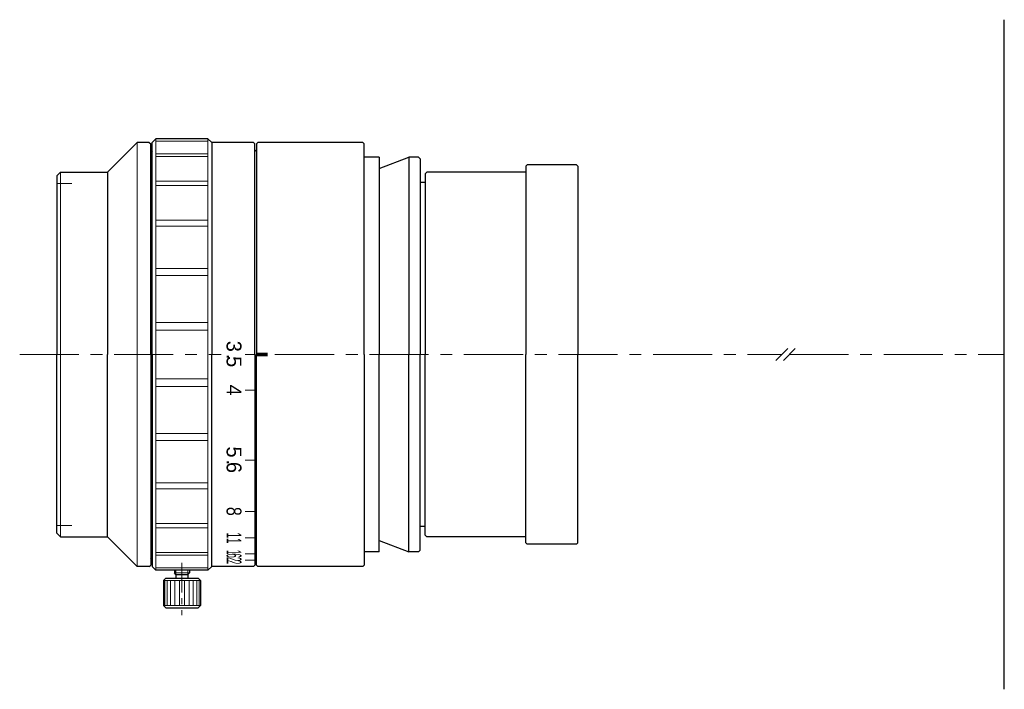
# Model space of a CAD drawing. Header units: millimetres. Extents: x 10 to 142, y 5 to 95.
import ezdxf
from ezdxf.enums import TextEntityAlignment as Align

# ---------------------------------------------------------------- set-up
doc = ezdxf.new("R2010")
doc.units = ezdxf.units.MM
doc.header["$LTSCALE"] = 0.25
doc.linetypes.add('CENTER', pattern=[50.8, 31.75, -6.35, 6.35, -6.35])
doc.layers.get('0').update_dxf_attribs({"lineweight": 30})
doc.layers.add('00_補助線', color=252, linetype='Continuous', lineweight=0, plot=False)
for name, color, linetype, lineweight in [('01_中心線', 1, 'CENTER', 20), ('03_寸法・文字', 50, 'Continuous', 20), ('iris＆image_circle', 7, 'Continuous', 30), ('画層1', 7, 'Continuous', 30)]:
    doc.layers.add(name, color=color, linetype=linetype, lineweight=lineweight)
doc.styles.add('VS Standard', font='txt', dxfattribs={"height": 3})

msp = doc.modelspace()

# ---------------------------------------------------------------- hatches: boundary and pattern name
at = {"layer": '03_寸法・文字'}
h = msp.add_hatch(color=256, dxfattribs=at)
h.dxf.hatch_style = 1
h.paths.add_polyline_path([(43.3, 50.25), (41.8, 50.25), (41.8, 49.75), (43.3, 49.75)])

# ---------------------------------------------------------------- linework, layer by layer
for p, q in [((111.61, 49.2), (113.22, 50.8)), ((114.22, 50.8), (112.61, 49.2))]:
    msp.add_line(p, q)
at = {"layer": '00_補助線'}
for p, q in [((17, 73), (15, 73)), ((17, 27), (15, 27))]:
    msp.add_line(p, q, dxfattribs=at)
at = {"layer": '01_中心線'}
for p, q in [((10, 50), (37.08, 50)), ((44.3, 50), (112.41, 50)), ((113.41, 50), (142.3, 50))]:
    msp.add_line(p, q, dxfattribs=at)
at = {"layer": '01_中心線', "ltscale": 0.5}
msp.add_line((31.8, 22), (31.8, 14.95), dxfattribs=at)
at = {"layer": '03_寸法・文字'}
for p, q in [((40.3, 50), (41.6, 50)), ((40.3, 45.21), (41.6, 45.21)), ((40.3, 35.79), (41.6, 35.79)), ((40.3, 28.92), (41.6, 28.92)), ((40.3, 25.38), (41.6, 25.38)), ((40.3, 23.22), (41.6, 23.22)), ((40.3, 22.34), (41.6, 22.34))]:
    msp.add_line(p, q, dxfattribs=at)
at = {"layer": 'iris＆image_circle'}
msp.add_line((142.3, 5), (142.3, 95), dxfattribs=at)
at = {"layer": '画層1'}
for p, q in [((21.8, 74.5), (25.8, 78.5)), ((27.4, 78.5), (25.8, 78.5)), ((27.4, 78.5), (27.6, 78.3)), ((27.6, 50), (27.6, 78.3)), ((27.8, 78.5), (28.3, 79)), ((27.8, 50), (27.8, 78.5)), ((35.3, 79), (28.3, 79)), ((35.3, 79), (35.8, 78.5)), ((41.4, 78.5), (35.8, 78.5)), ((35.8, 78.5), (35.8, 50)), ((41.4, 78.5), (41.6, 78.3)), ((41.6, 50), (41.6, 78.3)), ((41.8, 78.3), (42, 78.5)), ((41.8, 78.3), (41.8, 50)), ((56.1, 78.5), (42, 78.5)), ((56.1, 78.5), (56.3, 78.3)), ((56.3, 50), (56.3, 78.3)), ((27.6, 77.5), (27.8, 77.3)), ((41.6, 77.5), (41.8, 77.3)), ((58.3, 76.5), (56.3, 76.5)), ((58.3, 76.5), (58.3, 50)), ((58.3, 75), (62.3, 76.5)), ((63.6, 76.5), (62.3, 76.5)), ((62.3, 76.5), (62.3, 50)), ((63.6, 76.5), (63.8, 76.3)), ((63.8, 76.3), (63.8, 50)), ((78, 75.3), (78.2, 75.5)), ((84.8, 75.5), (78.2, 75.5)), ((84.8, 75.5), (85, 75.3)), ((15, 74), (15.5, 74.5)), ((15.5, 74.5), (21.8, 74.5)), ((21.8, 74.5), (21.8, 50)), ((64.5, 74.3), (64.7, 74.5)), ((64.5, 74.3), (64.5, 50)), ((78, 74.5), (64.7, 74.5)), ((78, 75.3), (78, 50)), ((85, 75.3), (85, 50)), ((15, 74), (15, 50)), ((64.5, 73.12), (63.8, 73.12)), ((15, 26), (15, 50)), ((21.8, 25.5), (21.8, 50)), ((27.6, 50), (27.6, 21.7)), ((27.8, 50), (27.8, 21.5)), ((35.8, 21.5), (35.8, 50)), ((41.6, 50), (41.6, 21.7)), ((41.8, 21.7), (41.8, 50)), ((56.3, 50), (56.3, 21.7)), ((58.3, 23.5), (58.3, 50)), ((62.3, 23.5), (62.3, 50)), ((63.8, 23.7), (63.8, 50)), ((64.5, 25.7), (64.5, 50)), ((78, 24.7), (78, 50)), ((85, 24.7), (85, 50)), ((64.5, 26.88), (63.8, 26.88)), ((15, 26), (15.5, 25.5)), ((15.5, 25.5), (21.8, 25.5)), ((21.8, 25.5), (25.8, 21.5)), ((64.5, 25.7), (64.7, 25.5)), ((78, 25.5), (64.7, 25.5)), ((58.3, 25), (62.3, 23.5)), ((78, 24.7), (78.2, 24.5)), ((84.8, 24.5), (78.2, 24.5)), ((84.8, 24.5), (85, 24.7)), ((27.6, 22.5), (27.8, 22.7)), ((41.6, 22.5), (41.8, 22.7)), ((58.3, 23.5), (56.3, 23.5)), ((63.6, 23.5), (62.3, 23.5)), ((63.6, 23.5), (63.8, 23.7)), ((27.4, 21.5), (25.8, 21.5)), ((27.4, 21.5), (27.6, 21.7)), ((27.8, 21.5), (28.3, 21)), ((35.3, 21), (35.8, 21.5)), ((41.4, 21.5), (35.8, 21.5)), ((41.4, 21.5), (41.6, 21.7)), ((41.8, 21.7), (42, 21.5)), ((56.1, 21.5), (42, 21.5)), ((56.1, 21.5), (56.3, 21.7)), ((35.3, 21), (28.3, 21)), ((29.62, 19.95), (29.3, 19.63)), ((29.62, 19.95), (33.97, 19.95)), ((30.8, 21), (30.8, 20.65)), ((31, 20.45), (30.8, 20.65)), ((31, 20.45), (31, 19.95)), ((31, 20.45), (32.6, 20.45)), ((32.8, 20.65), (32.6, 20.45)), ((32.6, 20.45), (32.6, 19.95)), ((32.8, 21), (32.8, 20.65)), ((33.97, 19.95), (34.3, 19.63)), ((29.3, 19.63), (29.3, 16.28)), ((34.3, 19.63), (34.3, 16.28)), ((29.62, 15.95), (29.3, 16.28)), ((29.62, 15.95), (33.97, 15.95)), ((33.97, 15.95), (34.3, 16.28))]:
    msp.add_line(p, q, dxfattribs=at)
at = {"layer": '画層1', "lineweight": 20}
for p, q in [((25.8, 78.5), (25.8, 50)), ((25.8, 21.5), (25.8, 50)), ((31, 21), (31, 20.45)), ((32.6, 21), (32.6, 20.45))]:
    msp.add_line(p, q, dxfattribs=at)
at = {"layer": '画層1', "lineweight": 9}
for p, q in [((28.3, 79), (28.3, 50)), ((28.3, 78.68), (35.3, 78.68)), ((35.3, 79), (35.3, 50)), ((28.3, 76.98), (35.3, 76.98)), ((28.3, 76.6), (35.3, 76.6)), ((15.5, 74.5), (15.5, 50)), ((28.3, 73.31), (35.3, 73.31)), ((28.3, 72.7), (35.3, 72.7)), ((28.3, 68.05), (35.3, 68.05)), ((28.3, 67.25), (35.3, 67.25)), ((28.3, 61.56), (35.3, 61.56)), ((28.3, 60.63), (35.3, 60.63)), ((28.3, 54.28), (35.3, 54.28)), ((28.3, 53.29), (35.3, 53.29)), ((15.5, 25.5), (15.5, 50)), ((28.3, 21), (28.3, 50)), ((35.3, 21), (35.3, 50)), ((28.3, 46.71), (35.3, 46.71)), ((28.3, 45.72), (35.3, 45.72)), ((28.3, 39.37), (35.3, 39.37)), ((28.3, 38.44), (35.3, 38.44)), ((28.3, 32.75), (35.3, 32.75)), ((28.3, 31.95), (35.3, 31.95)), ((28.3, 27.3), (35.3, 27.3)), ((28.3, 26.69), (35.3, 26.69)), ((28.3, 23.4), (35.3, 23.4)), ((28.3, 23.02), (35.3, 23.02)), ((28.3, 21.32), (35.3, 21.32)), ((30.8, 20.65), (32.8, 20.65)), ((29.3, 19.63), (34.3, 19.63)), ((29.49, 16.28), (29.49, 19.63)), ((29.82, 16.28), (29.82, 19.63)), ((30.28, 16.28), (30.28, 19.63)), ((30.84, 16.28), (30.84, 19.63)), ((31.47, 16.28), (31.47, 19.63)), ((32.13, 16.28), (32.13, 19.63)), ((32.76, 16.28), (32.76, 19.63)), ((33.32, 16.28), (33.32, 19.63)), ((33.78, 16.28), (33.78, 19.63)), ((34.11, 16.28), (34.11, 19.63)), ((29.3, 16.28), (34.3, 16.28))]:
    msp.add_line(p, q, dxfattribs=at)

# ---------------------------------------------------------------- texts
at = {"layer": '03_寸法・文字', "style": 'VS Standard'}
for s, p in [('3', (39.8, 51.1)), ('.', (39.8, 49.71)), ('5', (39.8, 49.03)), ('4', (39.8, 45.21)), ('5', (39.8, 36.89)), ('.', (39.8, 35.51)), ('6', (39.8, 34.82))]:
    msp.add_text(s, height=2, rotation=270, dxfattribs=at).set_placement(p, align=Align.TOP_CENTER)
for s, width, p in [('8', 0.8, (39.8, 28.92)), ('1', 0.5, (39.8, 25.71)), ('1', 0.5, (39.8, 24.97)), ('6', 0.4, (39.8, 22.97)), ('1', 0.4, (39.8, 23.43)), ('2', 0.3, (39.8, 22.49)), ('2', 0.3, (39.8, 22.1))]:
    msp.add_text(s, height=2, rotation=270, dxfattribs=dict(at, width=width)).set_placement(p, align=Align.TOP_CENTER)

doc.saveas('drawing.dxf')
